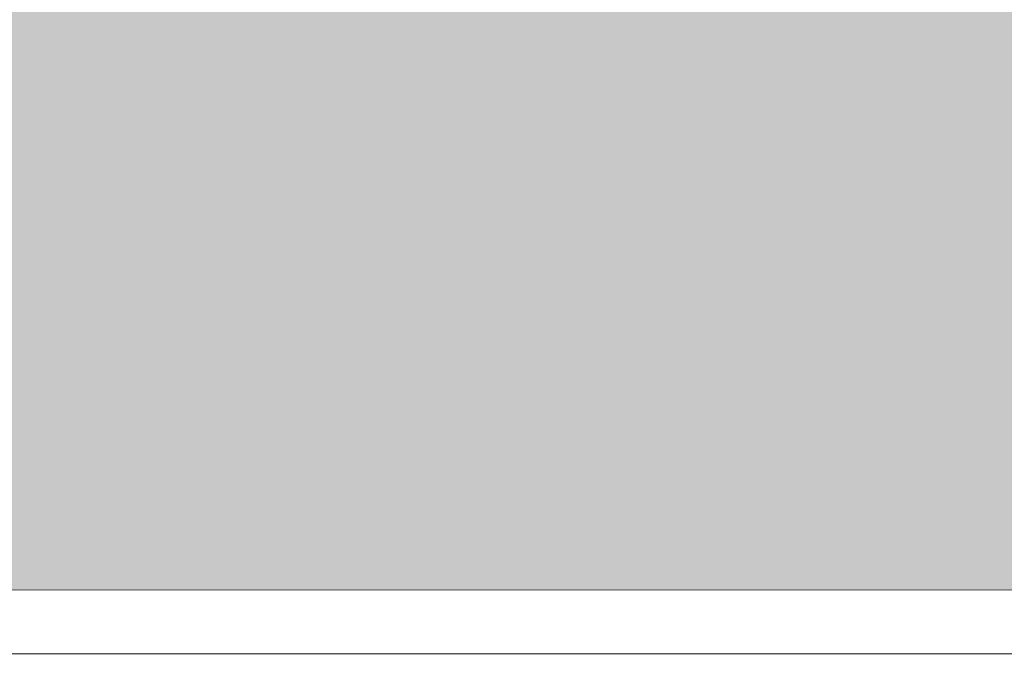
# Model space of a CAD drawing. Header units: metres. Extents: x 82 to 222, y -4 to 154.
# Tile 8 of 214: x 100.9679 to 100.9917, y 102.4267 to 102.442. Entities that reach past the tile are written whole.
import ezdxf

# ---------------------------------------------------------------- set-up
doc = ezdxf.new("R2010")
doc.units = ezdxf.units.M
doc.layers.add('A-WALL', color=7, linetype='Continuous', lineweight=5)
doc.layers.add('C-TOPO', color=7, linetype='Continuous', lineweight=5)
doc.layers.add('A-WALL-PATT', color=7, linetype='Continuous', true_color=0x2a2a2a)

msp = doc.modelspace()

# ---------------------------------------------------------------- hatches: boundary and pattern name
at = {"layer": 'A-WALL-PATT'}
h = msp.add_hatch(color=256, dxfattribs=at)
h.paths.add_polyline_path([(100.932629, 102.428196), (101.681575, 102.428373), (101.681493, 102.778373), (100.932629, 102.778196), (100.932629, 102.718196), (100.935824, 102.718306), (100.935824, 102.618192), (100.932629, 102.618192), (100.932629, 102.428373)])
h.paths.add_polyline_path([(102.981271, 102.428679), (104.481143, 102.429034), (104.481061, 102.779034), (102.981189, 102.778679)])
h.paths.add_polyline_path([(105.780839, 102.429341), (107.281575, 102.429695), (107.281493, 102.779695), (105.780757, 102.77934), (105.780839, 102.429695)])
h.paths.add_polyline_path([(108.581271, 102.430002), (110.081575, 102.430356), (110.081492, 102.780356), (108.581188, 102.780002), (108.581271, 102.430356)])
h.paths.add_polyline_path([(111.381271, 102.430663), (112.881575, 102.431017), (112.881492, 102.781017), (111.381188, 102.780663)])
h.paths.add_polyline_path([(114.181271, 102.431324), (116.681277, 102.431914), (116.681195, 102.781914), (114.181188, 102.781324)])
h.paths.add_polyline_path([(120.781193, 102.432882), (123.581271, 102.433544), (123.581188, 102.783543), (120.78111, 102.782882)])
h.paths.add_polyline_path([(127.681271, 102.434512), (130.48127, 102.435173), (130.481188, 102.785173), (127.681188, 102.784512)])
h.paths.add_polyline_path([(134.58127, 102.436141), (136.881574, 102.436684), (136.881492, 102.786684), (134.581188, 102.786141)])
h.paths.add_polyline_path([(138.18127, 102.436991), (139.681574, 102.437345), (139.681492, 102.787345), (138.181188, 102.786991), (138.18127, 102.437345)])
h.paths.add_polyline_path([(140.98127, 102.437652), (142.481574, 102.438006), (142.481492, 102.788006), (140.981187, 102.787652)])
h.paths.add_polyline_path([(143.78127, 102.438313), (145.281574, 102.438667), (145.281491, 102.788667), (143.781187, 102.788313)])
h.paths.add_polyline_path([(146.58127, 102.438974), (148.073052, 102.439326), (148.072969, 102.789326), (146.581187, 102.788974), (146.58127, 102.439326)])
h.paths.add_polyline_path([(149.372748, 102.439633), (149.78127, 102.43973), (149.781187, 102.78973), (149.372665, 102.789633), (149.372748, 102.43973)])

# ---------------------------------------------------------------- linework, layer by layer
at = {"layer": 'A-WALL', "lineweight": 20}
msp.add_line((101.681575, 102.428373), (100.932629, 102.428196), dxfattribs=at)
at = {"layer": 'C-TOPO'}
msp.add_line((100.93643, 102.426653), (101.010474, 102.426671), dxfattribs=at)

doc.saveas('drawing.dxf')
